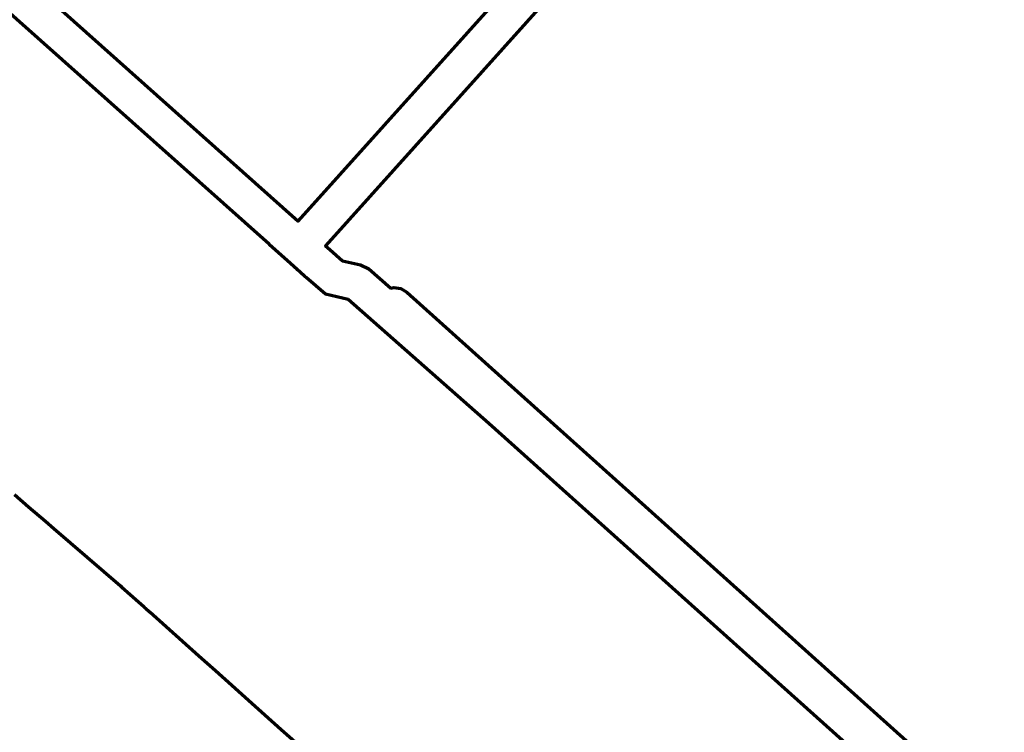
# Model space of a CAD drawing. Header units: metres. Extents: x 98902 to 136161, y 449037 to 499677.
# Tile 54 of 200: x 113127 to 113395, y 482972 to 483167. Entities that reach past the tile are written whole.
import ezdxf

# ---------------------------------------------------------------- set-up
doc = ezdxf.new("R2010")
doc.units = ezdxf.units.M
doc.layers.add('B-WE-OG-INFO_EIS VOORZORGSMAATREGEL-GV', color=7, linetype='Continuous', lineweight=70, true_color=0xfa194b)

msp = doc.modelspace()

# ---------------------------------------------------------------- linework, layer by layer
at = {"layer": 'B-WE-OG-INFO_EIS VOORZORGSMAATREGEL-GV', "flags": 128}
for points in [[(113075.89, 483224.46), (113202.39, 483111.69), (113329.56, 483253.34), (113329.56, 483253.34), (113450.54, 483388.47)], [(113458, 483381.82), (113337.01, 483246.66), (113337, 483246.66), (113337, 483246.66), (113209.81, 483104.99), (113211, 483103.92), (113214.39, 483100.88), (113219.33, 483099.8), (113221.57, 483098.67), (113227.55, 483093.4), (113228.37, 483093.6), (113230.3, 483093.33), (113231.98, 483092.33), (113394.66, 482946.13)], [(113523.93, 482814.68), (113254.31, 483056.52), (113215.93, 483090.31), (113209.76, 483091.82), (113204.53, 483096.35), (113204.3, 483096.49), (113202.78, 483097.87), (113202.16, 483098.41), (113202.1, 483098.49), (113199.4, 483100.93), (113199.4, 483100.94), (113194.59, 483105.21), (113194.47, 483105.36), (113069.18, 483217.05)], [(113125.11, 483037.2), (113128.97, 483033.86), (113128.97, 483033.86), (113133.52, 483029.93), (113133.52, 483029.93), (113133.52, 483029.93), (113135.8, 483027.97), (113135.8, 483027.97), (113140.35, 483024.04), (113144.9, 483020.12), (113144.91, 483020.12), (113149.46, 483016.19), (113149.46, 483016.19), (113154.02, 483012.27), (113154.15, 483012.09), (113154.35, 483011.98), (113158.84, 483007.98), (113158.87, 483007.95), (113158.91, 483007.92), (113160.32, 483006.66), (113160.33, 483006.65), (113160.34, 483006.65), (113160.54, 483006.39), (113160.8, 483006.23), (113161.92, 483005.23), (113161.93, 483005.23), (113166.4, 483001.22), (113170.87, 482997.22), (113170.88, 482997.22), (113175.35, 482993.21), (113179.83, 482989.2), (113179.83, 482989.2), (113184.31, 482985.19), (113184.31, 482985.19), (113188.79, 482981.19), (113193.26, 482977.18), (113197.74, 482973.17), (113202.22, 482969.16)]]:
    msp.add_lwpolyline(points, dxfattribs=at)

doc.saveas('drawing.dxf')
